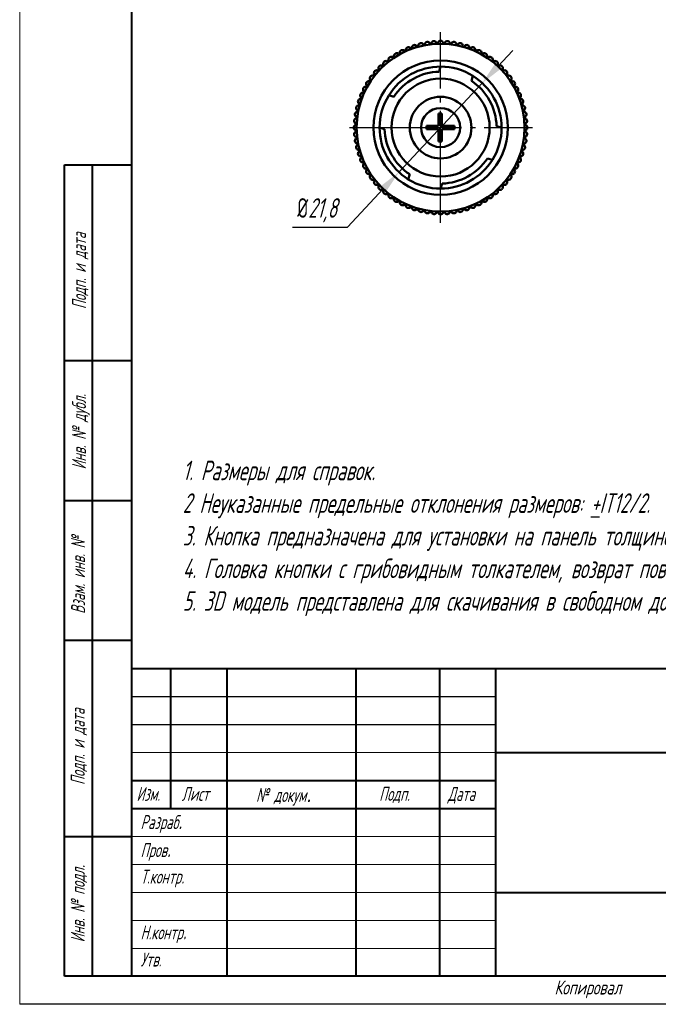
# Model space of a CAD drawing. Header units: millimetres. Extents: x 2381 to 2591, y 1129 to 1426.
# Tile 1 of 3: x 2381 to 2495, y 1129 to 1305. Entities that reach past the tile are written whole.
import ezdxf

# ---------------------------------------------------------------- set-up
doc = ezdxf.new("R2010")
doc.units = ezdxf.units.MM
doc.linetypes.add('ГОСТ 2.303 5', pattern=[24, 20, -1.5, 1, -1.5])
for name, color, linetype, lineweight in [('text', 7, 'Continuous', 25), ('Оси', 1, 'ГОСТ 2.303 5', 25), ('Основной', 5, 'Continuous', 50), ('РАЗМЕРЫ', 7, 'Continuous', 25), ('ФОРМАТ', 7, 'Continuous', 25), ('ФОРМАТ @ 1', 7, 'Continuous', 25)]:
    doc.layers.add(name, color=color, linetype=linetype, lineweight=lineweight)
doc.styles.add('GOST', font='Gost.shx', dxfattribs={"width": 0.8, "oblique": 15, "height": 3.5})
doc.dimstyles.new('ISO-25', dxfattribs={"dimtxt": 3.5, "dimasz": 4, "dimexe": 1.25, "dimexo": 1, "dimgap": 1, "dimtad": 1, "dimtoh": 1, "dimdec": 1, "dimtxsty": 'GOST', "dimcen": 0, "dimclrd": 256, "dimclrt": 7, "dimadec": 0, "dimazin": 2, "dimtfac": 1, "dimtdec": 1, "dimtmove": 0, "dimatfit": 1, "dimfxl": 0, "dimlwd": -1, "dimarcsym": 0})

# ---------------------------------------------------------------- blocks, each defined once
blk = doc.blocks.new('*D260')
at = {"layer": 'Defpoints', "color": 0}
for p in [(2463.42, 1293.38), (2448.54, 1277.44)]:
    blk.add_point(p, dxfattribs=at)
at = {"layer": 'РАЗМЕРЫ'}
for p, q in [((2466.15, 1296.3), (2468.88, 1299.22)), ((2463.42, 1293.38), (2448.54, 1277.44)), ((2439.37, 1267.63), (2445.81, 1274.52)), ((2429.5, 1267.63), (2439.37, 1267.63))]:
    blk.add_line(p, q, dxfattribs=at)
at = {"layer": 'РАЗМЕРЫ', "color": 0}
blk.add_arc((2455.98, 1285.41), 10.9, 95.2583, 233.526, dxfattribs=at)
at = {"layer": 'РАЗМЕРЫ'}
for points in [[(2465.66, 1296.75), (2466.64, 1295.84), (2463.42, 1293.38)], [(2446.3, 1274.07), (2445.32, 1274.98), (2448.54, 1277.44)]]:
    blk.add_solid(points, dxfattribs=at)
at = {"layer": 'РАЗМЕРЫ', "color": 7, "insert": (2433.93, 1270.64), "char_height": 3.5, "attachment_point": 5, "style": 'GOST'}
blk.add_mtext('\\A1;{\\Q0;%%c}21,8', dxfattribs=at)

msp = doc.modelspace()

# ---------------------------------------------------------------- linework, layer by layer
at = {"layer": 'Оси'}
for p, q in [((2455.98, 1268.41), (2455.98, 1302.44)), ((2439.73, 1285.41), (2472.42, 1285.41))]:
    msp.add_line(p, q, dxfattribs=at)
at = {"layer": 'Основной'}
for p, q in [((2455.98, 1296.31), (2455.72, 1295.41)), ((2461.49, 1293.76), (2461.75, 1294.66)), ((2447.64, 1290.92), (2446.73, 1291.18)), ((2456.22, 1287.91), (2455.62, 1287.91)), ((2455.62, 1287.91), (2455.62, 1285.71)), ((2456.22, 1285.71), (2456.22, 1287.91)), ((2445.08, 1285.41), (2445.98, 1285.15)), ((2455.62, 1285.71), (2453.48, 1285.71)), ((2453.48, 1285.71), (2453.48, 1285.11)), ((2453.48, 1285.11), (2455.62, 1285.11)), ((2455.62, 1285.11), (2455.62, 1282.91)), ((2458.48, 1285.71), (2456.22, 1285.71)), ((2456.22, 1282.91), (2456.22, 1285.11)), ((2456.22, 1285.11), (2458.48, 1285.11)), ((2458.48, 1285.11), (2458.48, 1285.71)), ((2466.88, 1285.41), (2465.98, 1285.67)), ((2455.62, 1282.91), (2456.22, 1282.91)), ((2464.33, 1279.9), (2465.23, 1279.64)), ((2450.47, 1277.06), (2450.21, 1276.16)), ((2455.98, 1274.51), (2456.24, 1275.41))]:
    msp.add_line(p, q, dxfattribs=at)
for radius in [15, 12, 8.75, 5.5, 3.5]:
    msp.add_circle((2455.98, 1285.41), radius, dxfattribs=at)
for centre, radius, start, end in [((2452.48, 1300), 0.5, 12.545, 194.455), ((2453.63, 1300.23), 0.5, 8.045, 189.955), ((2454.8, 1300.36), 0.5, 3.545, 185.455), ((2455.98, 1300.41), 0.5, 359.045, 180.955), ((2457.16, 1300.36), 0.5, 354.545, 176.455), ((2458.33, 1300.23), 0.5, 350.045, 171.955), ((2459.48, 1300), 0.5, 345.545, 167.455), ((2448.14, 1298.2), 0.5, 30.545, 212.455), ((2449.17, 1298.78), 0.5, 26.045, 207.955), ((2450.24, 1299.27), 0.5, 21.545, 203.455), ((2451.35, 1299.68), 0.5, 17.045, 198.955), ((2460.62, 1299.68), 0.5, 341.045, 162.955), ((2461.72, 1299.27), 0.5, 336.545, 158.455), ((2462.79, 1298.78), 0.5, 332.045, 153.955), ((2463.82, 1298.2), 0.5, 327.545, 149.455), ((2446.24, 1296.82), 0.5, 39.545, 221.455), ((2447.16, 1297.55), 0.5, 35.045, 216.955), ((2464.8, 1297.55), 0.5, 323.045, 144.955), ((2465.72, 1296.82), 0.5, 318.545, 140.455), ((2444.58, 1295.15), 0.5, 48.545, 230.455), ((2445.37, 1296.02), 0.5, 44.045, 225.955), ((2455.98, 1285.41), 10.9, 90, 148.0486), ((2455.98, 1285.41), 10, 91.4819, 146.5667), ((2455.98, 1285.41), 10.9, 58.0486, 90), ((2466.59, 1296.02), 0.5, 314.045, 135.955), ((2467.39, 1295.15), 0.5, 309.545, 131.455), ((2443.19, 1293.25), 0.5, 57.545, 239.455), ((2443.85, 1294.23), 0.5, 53.045, 234.955), ((2455.98, 1285.41), 10, 1.4819, 56.5667), ((2455.98, 1285.41), 10.9, 0, 58.0486), ((2468.12, 1294.23), 0.5, 305.045, 126.955), ((2468.77, 1293.25), 0.5, 300.545, 122.455), ((2442.12, 1291.15), 0.5, 66.545, 248.455), ((2442.62, 1292.22), 0.5, 62.045, 243.955), ((2469.35, 1292.22), 0.5, 296.045, 117.955), ((2469.84, 1291.15), 0.5, 291.545, 113.455), ((2441.72, 1290.05), 0.5, 71.045, 252.955), ((2455.98, 1285.41), 10.9, 148.0486, 180), ((2470.25, 1290.05), 0.5, 287.045, 108.955), ((2441.17, 1287.76), 0.5, 80.045, 261.955), ((2441.4, 1288.91), 0.5, 75.545, 257.455), ((2470.57, 1288.91), 0.5, 282.545, 104.455), ((2470.8, 1287.76), 0.5, 278.045, 99.955), ((2441.03, 1286.59), 0.5, 84.545, 266.455), ((2470.93, 1286.59), 0.5, 273.545, 95.455), ((2440.98, 1285.41), 0.5, 89.045, 270.955), ((2441.03, 1284.23), 0.5, 93.545, 275.455), ((2455.98, 1285.41), 10.9, 180, 238.0486), ((2455.98, 1285.41), 10, 181.4819, 236.5667), ((2455.98, 1285.41), 10.9, 328.0486, 0), ((2470.93, 1284.23), 0.5, 264.545, 86.455), ((2470.98, 1285.41), 0.5, 269.045, 90.955), ((2441.17, 1283.06), 0.5, 98.045, 279.955), ((2470.8, 1283.06), 0.5, 260.045, 81.955), ((2441.4, 1281.91), 0.5, 102.545, 284.455), ((2441.72, 1280.77), 0.5, 107.045, 288.955), ((2470.25, 1280.77), 0.5, 251.045, 72.955), ((2470.57, 1281.91), 0.5, 255.545, 77.455), ((2442.12, 1279.67), 0.5, 111.545, 293.455), ((2455.98, 1285.41), 10.9, 270, 328.0486), ((2455.98, 1285.41), 10, 271.4819, 326.5667), ((2469.84, 1279.67), 0.5, 246.545, 68.455), ((2442.62, 1278.6), 0.5, 116.045, 297.955), ((2443.19, 1277.57), 0.5, 120.545, 302.455), ((2468.77, 1277.57), 0.5, 237.545, 59.455), ((2469.35, 1278.6), 0.5, 242.045, 63.955), ((2443.85, 1276.59), 0.5, 125.045, 306.955), ((2444.58, 1275.67), 0.5, 129.545, 311.455), ((2455.98, 1285.41), 10.9, 238.0486, 270), ((2467.39, 1275.67), 0.5, 228.545, 50.455), ((2468.12, 1276.59), 0.5, 233.045, 54.955), ((2445.37, 1274.8), 0.5, 134.045, 315.955), ((2446.24, 1274), 0.5, 138.545, 320.455), ((2465.72, 1274), 0.5, 219.545, 41.455), ((2466.59, 1274.8), 0.5, 224.045, 45.955), ((2447.16, 1273.27), 0.5, 143.045, 324.955), ((2448.14, 1272.62), 0.5, 147.545, 329.455), ((2449.17, 1272.04), 0.5, 152.045, 333.955), ((2462.79, 1272.04), 0.5, 206.045, 27.955), ((2463.82, 1272.62), 0.5, 210.545, 32.455), ((2464.8, 1273.27), 0.5, 215.045, 36.955), ((2450.24, 1271.55), 0.5, 156.545, 338.455), ((2451.35, 1271.14), 0.5, 161.045, 342.955), ((2452.48, 1270.82), 0.5, 165.545, 347.455), ((2453.63, 1270.59), 0.5, 170.045, 351.955), ((2454.8, 1270.46), 0.5, 174.545, 356.455), ((2457.16, 1270.46), 0.5, 183.545, 5.455), ((2458.33, 1270.59), 0.5, 188.045, 9.955), ((2459.48, 1270.82), 0.5, 192.545, 14.455), ((2460.62, 1271.14), 0.5, 197.045, 18.955), ((2461.72, 1271.55), 0.5, 201.545, 23.455), ((2455.98, 1270.41), 0.5, 179.045, 0.955)]:
    msp.add_arc(centre, radius, start, end, dxfattribs=at)
at = {"layer": 'ФОРМАТ', "lineweight": 0}
msp.add_line((2380.81, 1425.73), (2380.81, 1128.73), dxfattribs=at)
at = {"layer": 'ФОРМАТ', "lineweight": 40, "ltscale": 5}
for p, q in [((2400.81, 1133.73), (2400.81, 1420.73)), ((2585.81, 1133.73), (2388.81, 1133.73))]:
    msp.add_line(p, q, dxfattribs=at)
at = {"layer": 'ФОРМАТ', "lineweight": 40}
for p, q in [((2388.81, 1133.73), (2388.81, 1278.73)), ((2388.81, 1278.73), (2400.81, 1278.73)), ((2393.81, 1133.73), (2393.81, 1278.73)), ((2400.81, 1243.73), (2388.81, 1243.73)), ((2400.81, 1218.73), (2388.81, 1218.73)), ((2400.81, 1193.73), (2388.81, 1193.73)), ((2400.81, 1188.73), (2585.81, 1188.73)), ((2407.81, 1163.73), (2407.81, 1188.73)), ((2417.81, 1188.73), (2417.81, 1133.73)), ((2440.81, 1188.73), (2440.81, 1133.73)), ((2455.81, 1188.73), (2455.81, 1133.73)), ((2465.81, 1188.73), (2465.81, 1133.73)), ((2465.81, 1173.73), (2585.81, 1173.73)), ((2400.81, 1168.73), (2465.81, 1168.73)), ((2400.81, 1163.73), (2465.81, 1163.73)), ((2388.81, 1158.73), (2400.81, 1158.73)), ((2465.81, 1148.73), (2585.81, 1148.73))]:
    msp.add_line(p, q, dxfattribs=at)
at = {"layer": 'ФОРМАТ'}
for p, q in [((2400.81, 1183.73), (2465.81, 1183.73)), ((2400.81, 1178.73), (2465.81, 1178.73))]:
    msp.add_line(p, q, dxfattribs=at)
at = {"layer": 'ФОРМАТ', "linetype": 'Continuous', "lineweight": 0}
for p, q in [((2400.81, 1173.73), (2465.81, 1173.73)), ((2400.81, 1158.73), (2465.81, 1158.73)), ((2400.81, 1153.73), (2465.81, 1153.73)), ((2400.81, 1148.73), (2465.81, 1148.73)), ((2400.81, 1143.73), (2465.81, 1143.73)), ((2400.81, 1138.73), (2465.81, 1138.73))]:
    msp.add_line(p, q, dxfattribs=at)
at = {"layer": 'ФОРМАТ', "linetype": 'Continuous'}
msp.add_line((2388.81, 1133.73), (2400.81, 1133.73), dxfattribs=at)
at = {"layer": 'ФОРМАТ', "linetype": 'ByBlock', "ltscale": 5}
msp.add_line((2590.81, 1128.73), (2380.81, 1128.73), dxfattribs=at)

# ---------------------------------------------------------------- texts
at = {"layer": 'text', "ltscale": 100, "insert": (2409.92, 1225.89), "char_height": 3.5, "width": 178.5111, "attachment_point": 1, "style": 'GOST'}
msp.add_mtext('1. Размеры для справок.\\P2 Неуказанные предельные отклонения размеров: {\\L+}IT12/2.\\P3. Кнопка предназначена для установки на панель толщиной 1...5 мм.\\P4. Головка кнопки с грибовидным толкателем, возврат поворотом.\\P5. 3D модель представлена для скачивания в свободном доступе на сайте компании "ОВЕН"  в формате *.STEP.', dxfattribs=at)
at = {"layer": 'ФОРМАТ', "char_height": 2.5, "attachment_point": 1, "rotation": 90, "style": 'GOST'}
for s, insert in [('{\\Q15;\\W0.8;Подп. и дата}', (2390.16, 1252.98)), ('Инв. № {\\Fgost_au|c204;дубл.}', (2390.15, 1224.32)), ('Взам. инв. №', (2389.99, 1198.51)), ('{\\Q15;\\W0.8;Подп. и дата}', (2389.93, 1167.93)), ('Инв. № {\\Fgost_au|c204;подл\\W0.965;.}', (2389.93, 1139.8))]:
    msp.add_mtext(s, dxfattribs=dict(at, insert=insert))
at = {"layer": 'ФОРМАТ', "char_height": 2.5, "attachment_point": 1, "style": 'GOST'}
for s, insert in [('{\\Q15;\\W0.784;Изм.}', (2401.67, 1167.58)), ('{\\Q15;\\W0.8;Лист}', (2409.73, 1167.58)), ('{\\Q15;\\W0.8;Подп.}', (2445.01, 1167.6)), ('{\\Q15;\\W0.8;Дата}', (2457.26, 1167.58)), ('{\\Q15;\\W0.8;Разраб\\H1.4x;.}', (2402.39, 1163.54)), ('{\\Q15;\\W0.8;Пров\\H1.4x;.}', (2402.39, 1158.54)), ('{\\Q15;\\W0.8;Т.контр\\W0.965;.}', (2402.39, 1152.8)), ('{\\Q15;\\W0.8;Н.контр\\H1.4x;.}', (2402.39, 1143.84)), ('{\\Q15;\\W0.8;Утв.}', (2402.39, 1137.98)), ('{\\W0.9;Копировал}', (2476.31, 1132.98))]:
    msp.add_mtext(s, dxfattribs=dict(at, insert=insert))
at = {"layer": 'ФОРМАТ @ 1', "insert": (2423.01, 1167.39), "char_height": 2.5, "attachment_point": 1, "style": 'GOST'}
msp.add_mtext('№ докум{\\Fwin_eskd|c204;\\W0.965;.}', dxfattribs=at)

# ---------------------------------------------------------------- dimensions: what is measured, and where the dimension line sits
at = {"layer": 'РАЗМЕРЫ'}
dim = msp.add_diameter_dim_2p(p1=(2463.42, 1293.38), p2=(2448.54, 1277.44), text='{\\Q0;%%c}21,8', dimstyle='ISO-25', override={"dimlfac": 1, "dimtxsty": 'GOST', "dimsah": 1, "dimse1": 1, "dimse2": 1, "dimtmove": 1, "dimtolj": 1}, dxfattribs=at)
dim.commit()
dim.dimension.update_dxf_attribs({"geometry": '*D260', "text_midpoint": (2439.37, 1267.63), "dimtype": 163})

doc.saveas('drawing.dxf')
